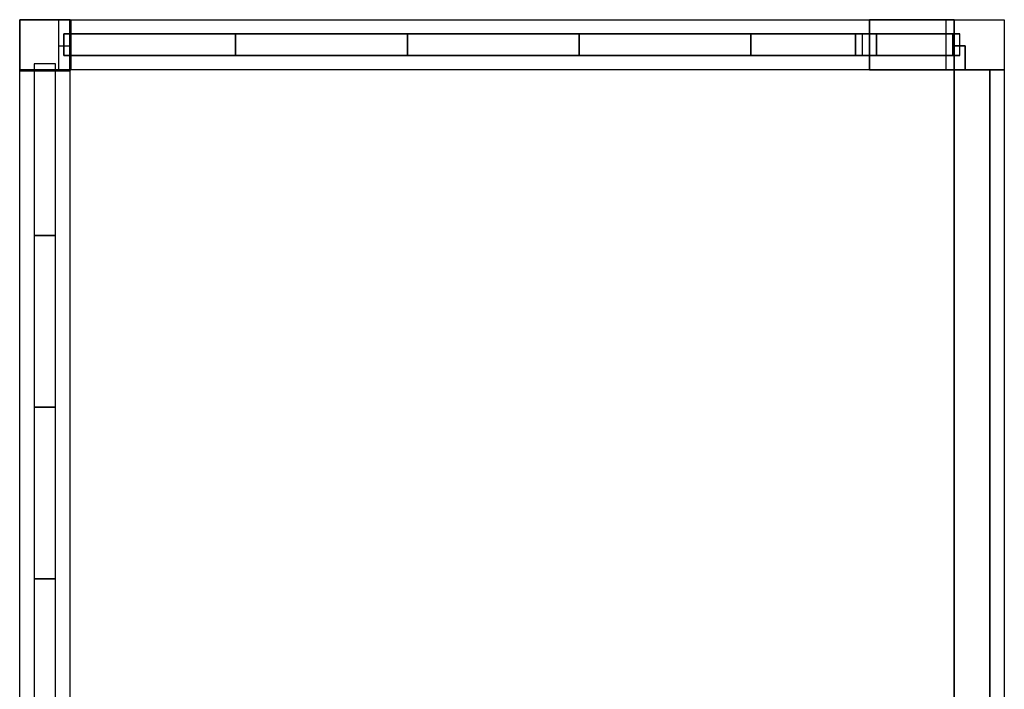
# Model space of a CAD drawing. Header units: millimetres. Extents: x -35 to 33166, y -35 to 31591.
# Tile 36 of 36: x 25390 to 32378, y 26835 to 31591. Entities that reach past the tile are written whole.
import ezdxf

# ---------------------------------------------------------------- set-up
doc = ezdxf.new("R2010")
doc.units = ezdxf.units.MM
doc.header["$LTSCALE"] = 25.4
doc.layers.get('0').update_dxf_attribs({"true_color": 0xffffff})
for name, color, linetype, true_color in [('end caps & lintels', 7, 'Continuous', 0xffa500), ('GF Openings-windows', 7, 'Continuous', 0xfafafa), ('Walls - L1', 7, 'Continuous', 0xb4b464)]:
    doc.layers.add(name, color=color, linetype=linetype, true_color=true_color)

# ---------------------------------------------------------------- blocks, each defined once
blk = doc.blocks.new('GF-WG12_LeftCap_6in_#9')
for p, q in [((0, 152.4), (0, 0)), ((50, 152.4), (0, 152.4)), ((50, 152.4, 457.2), (0, 152.4, 457.2)), ((0, 152.4, 457.2), (0, 0, 457.2)), ((0, 152.4), (0, 152.4, 457.2)), ((50, 0), (50, 152.4)), ((50, 0, 457.2), (50, 152.4, 457.2)), ((50, 152.4), (50, 152.4, 457.2)), ((0, 0), (50, 0)), ((0, 0, 457.2), (50, 0, 457.2)), ((0, 0), (0, 0, 457.2)), ((50, 0), (50, 0, 457.2))]:
    blk.add_line(p, q)
blk = doc.blocks.new('GF-WG12_LeftCap_6in_#10')
for p, q in [((0, 152.4), (0, 0)), ((50, 152.4), (0, 152.4)), ((50, 152.4, 457.2), (0, 152.4, 457.2)), ((0, 152.4, 457.2), (0, 0, 457.2)), ((0, 152.4), (0, 152.4, 457.2)), ((50, 0), (50, 152.4)), ((50, 0, 457.2), (50, 152.4, 457.2)), ((50, 152.4), (50, 152.4, 457.2)), ((0, 0), (50, 0)), ((0, 0, 457.2), (50, 0, 457.2)), ((0, 0), (0, 0, 457.2)), ((50, 0), (50, 0, 457.2))]:
    blk.add_line(p, q)
blk = doc.blocks.new('GF-WG12_LeftCap_6in_#11')
for p, q in [((0, 152.4), (0, 0)), ((50, 152.4), (0, 152.4)), ((50, 152.4, 457.2), (0, 152.4, 457.2)), ((0, 152.4, 457.2), (0, 0, 457.2)), ((0, 152.4), (0, 152.4, 457.2)), ((50, 0), (50, 152.4)), ((50, 0, 457.2), (50, 152.4, 457.2)), ((50, 152.4), (50, 152.4, 457.2)), ((0, 0), (50, 0)), ((0, 0, 457.2), (50, 0, 457.2)), ((0, 0), (0, 0, 457.2)), ((50, 0), (50, 0, 457.2))]:
    blk.add_line(p, q)
blk = doc.blocks.new('GF-WG12_LeftCap_6in_#12')
for p, q in [((0, 152.4), (0, 0)), ((50, 152.4), (0, 152.4)), ((50, 152.4, 457.2), (0, 152.4, 457.2)), ((0, 152.4, 457.2), (0, 0, 457.2)), ((0, 152.4), (0, 152.4, 457.2)), ((50, 0), (50, 152.4)), ((50, 0, 457.2), (50, 152.4, 457.2)), ((50, 152.4), (50, 152.4, 457.2)), ((0, 0), (50, 0)), ((0, 0, 457.2), (50, 0, 457.2)), ((0, 0), (0, 0, 457.2)), ((50, 0), (50, 0, 457.2))]:
    blk.add_line(p, q)
blk = doc.blocks.new('GF-WG12_LeftCap_6in_#13')
for p, q in [((0, 152.4), (0, 0)), ((50, 152.4), (0, 152.4)), ((50, 152.4, 457.2), (0, 152.4, 457.2)), ((0, 152.4, 457.2), (0, 0, 457.2)), ((0, 152.4), (0, 152.4, 457.2)), ((50, 0), (50, 152.4)), ((50, 0, 457.2), (50, 152.4, 457.2)), ((50, 152.4), (50, 152.4, 457.2)), ((0, 0), (50, 0)), ((0, 0, 457.2), (50, 0, 457.2)), ((0, 0), (0, 0, 457.2)), ((50, 0), (50, 0, 457.2))]:
    blk.add_line(p, q)
blk = doc.blocks.new('GF-WG12_LeftCap_6in_#14')
for p, q in [((0, 152.4), (0, 0)), ((50, 152.4), (0, 152.4)), ((50, 152.4, 457.2), (0, 152.4, 457.2)), ((0, 152.4, 457.2), (0, 0, 457.2)), ((0, 152.4), (0, 152.4, 457.2)), ((50, 0), (50, 152.4)), ((50, 0, 457.2), (50, 152.4, 457.2)), ((50, 152.4), (50, 152.4, 457.2)), ((0, 0), (50, 0)), ((0, 0, 457.2), (50, 0, 457.2)), ((0, 0), (0, 0, 457.2)), ((50, 0), (50, 0, 457.2))]:
    blk.add_line(p, q)
blk = doc.blocks.new('GF-WG12_LeftCap_6in_#15')
for p, q in [((0, 152.4), (0, 0)), ((50, 152.4), (0, 152.4)), ((50, 152.4, 457.2), (0, 152.4, 457.2)), ((0, 152.4, 457.2), (0, 0, 457.2)), ((0, 152.4), (0, 152.4, 457.2)), ((50, 0), (50, 152.4)), ((50, 0, 457.2), (50, 152.4, 457.2)), ((50, 152.4), (50, 152.4, 457.2)), ((0, 0), (50, 0)), ((0, 0, 457.2), (50, 0, 457.2)), ((0, 0), (0, 0, 457.2)), ((50, 0), (50, 0, 457.2))]:
    blk.add_line(p, q)
blk = doc.blocks.new('GF-WG12_LeftCap_6in_#16')
for p, q in [((0, 152.4), (0, 0)), ((50, 152.4), (0, 152.4)), ((50, 152.4, 208.6), (0, 152.4, 208.6)), ((0, 152.4, 208.6), (0, 0, 208.6)), ((0, 152.4), (0, 152.4, 208.6)), ((50, 0), (50, 152.4)), ((50, 0, 208.6), (50, 152.4, 208.6)), ((50, 152.4), (50, 152.4, 208.6)), ((0, 0), (50, 0)), ((0, 0, 208.6), (50, 0, 208.6)), ((0, 0), (0, 0, 208.6)), ((50, 0), (50, 0, 208.6))]:
    blk.add_line(p, q)
blk = doc.blocks.new('GF-WG12_HeadLintel_6in_#9')
for p, q in [((0, 152.4), (0, 0)), ((1219.2, 152.4), (0, 152.4)), ((1219.2, 152.4, 63), (0, 152.4, 63)), ((0, 152.4, 63), (0, 0, 63)), ((0, 152.4), (0, 152.4, 63)), ((1219.2, 0), (1219.2, 152.4)), ((1219.2, 0, 63), (1219.2, 152.4, 63)), ((1219.2, 152.4), (1219.2, 152.4, 63)), ((0, 0), (1219.2, 0)), ((0, 0, 63), (1219.2, 0, 63)), ((0, 0), (0, 0, 63)), ((1219.2, 0), (1219.2, 0, 63))]:
    blk.add_line(p, q)
blk = doc.blocks.new('GF-WG12_HeadLintel_6in_#10')
for p, q in [((0, 152.4), (0, 0)), ((1219.2, 152.4), (0, 152.4)), ((1219.2, 152.4, 63), (0, 152.4, 63)), ((0, 152.4, 63), (0, 0, 63)), ((0, 152.4), (0, 152.4, 63)), ((1219.2, 0), (1219.2, 152.4)), ((1219.2, 0, 63), (1219.2, 152.4, 63)), ((1219.2, 152.4), (1219.2, 152.4, 63)), ((0, 0), (1219.2, 0)), ((0, 0, 63), (1219.2, 0, 63)), ((0, 0), (0, 0, 63)), ((1219.2, 0), (1219.2, 0, 63))]:
    blk.add_line(p, q)
blk = doc.blocks.new('GF-WG12_HeadLintel_6in_#11')
for p, q in [((0, 152.4), (0, 0)), ((1219.2, 152.4), (0, 152.4)), ((1219.2, 152.4, 63), (0, 152.4, 63)), ((0, 152.4, 63), (0, 0, 63)), ((0, 152.4), (0, 152.4, 63)), ((1219.2, 0), (1219.2, 152.4)), ((1219.2, 0, 63), (1219.2, 152.4, 63)), ((1219.2, 152.4), (1219.2, 152.4, 63)), ((0, 0), (1219.2, 0)), ((0, 0, 63), (1219.2, 0, 63)), ((0, 0), (0, 0, 63)), ((1219.2, 0), (1219.2, 0, 63))]:
    blk.add_line(p, q)
blk = doc.blocks.new('GF-WG12_HeadLintel_6in_#12')
for p, q in [((0, 152.4), (0, 0)), ((1219.2, 152.4), (0, 152.4)), ((1219.2, 152.4, 63), (0, 152.4, 63)), ((0, 152.4, 63), (0, 0, 63)), ((0, 152.4), (0, 152.4, 63)), ((1219.2, 0), (1219.2, 152.4)), ((1219.2, 0, 63), (1219.2, 152.4, 63)), ((1219.2, 152.4), (1219.2, 152.4, 63)), ((0, 0), (1219.2, 0)), ((0, 0, 63), (1219.2, 0, 63)), ((0, 0), (0, 0, 63)), ((1219.2, 0), (1219.2, 0, 63))]:
    blk.add_line(p, q)
blk = doc.blocks.new('Difference#72')
for p, q in [((32022.41, 31234.766, 3198.73), (32022.41, 13855.5, 3198.73)), ((32276.4, 31234.766, 3198.73), (32022.41, 31234.766, 3198.73)), ((32022.41, 13855.5, 3351.27), (32022.41, 31234.766, 3351.27)), ((32022.41, 31234.766, 3351.27), (32276.4, 31234.766, 3351.27)), ((32022.41, 31234.766, 3198.73), (32022.41, 31234.766, -100)), ((32022.41, 31234.766, -100), (32022.41, 13703.12, -100)), ((32022.41, 13703.12, 3800), (32022.41, 31234.766, 3800)), ((32022.41, 31234.766, 3800), (32022.41, 31234.766, 3351.27)), ((32022.41, 31234.766, -100), (32378.01, 31234.766, -100)), ((32022.41, 31234.766, 3800), (32378.01, 31234.766, 3800)), ((32276.4, 13855.5, 3198.73), (32276.4, 31234.766, 3198.73)), ((32276.4, 31234.766, 3351.27), (32276.4, 13855.5, 3351.27)), ((32276.4, 31234.766, 3351.27), (32276.4, 31234.766, 3198.73)), ((32378.01, 31234.766, -100), (32378.01, 13703.12, -100)), ((32378.01, 31234.766, 3800), (32378.01, 31234.766, -100)), ((32378.01, 31234.766, 3800), (32378.01, 13703.12, 3800))]:
    blk.add_line(p, q)
blk = doc.blocks.new('Difference#50')
for p, q in [((32022.2, 31235, -100), (32022.2, 31590.6, -100)), ((32022.2, 31590.6, -100), (32378, 31590.6, -100)), ((32022.2, 31235, 3800), (32022.2, 31590.6, 3800)), ((32022.2, 31590.6, 3800), (32022.2, 31590.6, -100)), ((32022.2, 31590.6, 3800), (32378, 31590.6, 3800)), ((32378, 31590.6, -100), (32378, 31234.8, -100)), ((32378, 31590.6, 3800), (32378, 31590.6, -100)), ((32378, 31590.6, 3800), (32378, 31234.8, 3800)), ((32022.2, 31235, 3351.3), (32022.2, 31489, 3351.3)), ((32022.2, 31489, 3351.3), (32022.2, 31489, 3351.3)), ((32022.2, 31489, 3351.3), (32022.2, 31404, 3351.3)), ((32022.2, 31489, 3198.7), (32022.2, 31235, 3198.7)), ((32022.2, 31404, 3198.7), (32022.2, 31489, 3198.7)), ((32022.2, 31489, 3198.7), (32022.2, 31489, 3198.7)), ((32022.2, 31489, 3351.3), (32022.2, 31489, 3198.7)), ((32022.2, 31489, 3351.3), (32022.2, 31489, 3198.7)), ((32022.2, 31404, 3351.3), (32100.4, 31404, 3351.3)), ((32100.4, 31404, 3198.7), (32022.2, 31404, 3198.7)), ((32022.2, 31404, 3198.7), (32022.2, 31404, 3351.3)), ((32100.4, 31404, 3351.3), (32100.4, 31234.8, 3351.3)), ((32100.4, 31234.8, 3198.7), (32100.4, 31404, 3198.7)), ((32100.4, 31404, 3351.3), (32100.4, 31404, 3198.7)), ((32022.2, 31235, 3351.3), (32022.2, 31235, 3351.3)), ((32022.4, 31235, 3351.3), (32022.2, 31235, 3351.3)), ((32022.2, 31235, 3198.7), (32022.3, 31235, 3198.7)), ((32022.2, 31235, -100), (32022.4, 31235, -100)), ((32022.2, 31235, 3198.7), (32022.2, 31235, -100)), ((32022.2, 31235, 3351.3), (32022.2, 31235, 3800)), ((32022.4, 31235, 3800), (32022.2, 31235, 3800)), ((32022.3, 31235, 3198.7), (32022.4, 31235, 3198.7)), ((32022.4, 31234.8, 3351.3), (32022.4, 31235, 3351.3)), ((32022.4, 31235, 3198.7), (32022.4, 31234.9, 3198.7)), ((32022.4, 31235, -100), (32022.4, 31235, 3198.7)), ((32022.4, 31235, -100), (32022.4, 31234.8, -100)), ((32022.4, 31235, 3351.3), (32022.4, 31235, 3800)), ((32022.4, 31234.8, 3800), (32022.4, 31235, 3800)), ((32022.4, 31234.9, 3198.7), (32022.4, 31234.8, 3198.7)), ((32276.4, 31234.8, 3351.3), (32022.4, 31234.8, 3351.3)), ((32022.4, 31234.8, 3351.3), (32022.4, 31234.8, 3351.3)), ((32022.4, 31234.8, 3198.7), (32022.4, 31234.8, 3198.7)), ((32022.4, 31234.8, 3198.7), (32276.4, 31234.8, 3198.7)), ((32022.4, 31234.8, -100), (32022.4, 31234.8, 3198.7)), ((32378, 31234.8, -100), (32022.4, 31234.8, -100)), ((32378, 31234.8, 3800), (32022.4, 31234.8, 3800)), ((32022.4, 31234.8, 3800), (32022.4, 31234.8, 3351.3)), ((32100.4, 31234.8, 3351.3), (32276.4, 31234.8, 3351.3)), ((32276.4, 31234.8, 3198.7), (32100.4, 31234.8, 3198.7)), ((32100.4, 31234.8, 3351.3), (32100.4, 31234.8, 3198.7)), ((32276.4, 31234.8, 3351.3), (32276.4, 31234.8, 3351.3)), ((32276.4, 31234.8, 3198.7), (32276.4, 31234.8, 3198.7)), ((32276.4, 31234.8, 3198.7), (32276.4, 31234.8, 3351.3)), ((32276.4, 31234.8, 3198.7), (32276.4, 31234.8, 3351.3)), ((32378, 31234.8, -100), (32378, 31234.8, 3800))]:
    blk.add_line(p, q)
blk = doc.blocks.new('Difference#55')
for p, q in [((25747.6, 31590.6, 2849), (25746.3, 31590.6, 2849)), ((25746.3, 31590.6, 2849), (25746.3, 31235, 2849)), ((25746.3, 31404, 3200.5), (25746.3, 31590.6, 3200.5)), ((25746.3, 31590.6, 3200.5), (25747.6, 31590.6, 3200.5)), ((25746.3, 31235, -100), (25746.3, 31590.6, -100)), ((25746.3, 31590.6, -100), (25753.5, 31590.6, -100)), ((25746.3, 31235, 3800), (25746.3, 31590.6, 3800)), ((25746.3, 31590.6, 3800), (25746.3, 31403.9, 3351.3)), ((25746.3, 31590.6, 2849), (25746.3, 31590.6, -100)), ((25746.3, 31590.6, 3200.5), (25746.3, 31590.6, 3800)), ((25746.3, 31590.6, 3800), (32022.2, 31590.6, 3800)), ((25746.3, 31404, 3351.3), (25746.3, 31590.6, 3800)), ((25747.6, 31489, 3200.5), (25747.6, 31590.6, 3200.5)), ((25747.6, 31590.6, 3200.5), (25747.6, 31590.6, 2849)), ((25747.6, 31590.6, 2849), (25747.6, 31235, 2849)), ((25753.5, 31235, -100), (25753.5, 31590.6, -100)), ((25753.5, 31590.6, -100), (25753.5, 31590.6, 3200.5)), ((25753.5, 31590.6, 3200.5), (25753.5, 31489, 3200.5)), ((25753.5, 31590.6, 3200.5), (31421, 31590.6, 3200.5)), ((31421, 31590.6, 3200.5), (31961.9, 31590.6, 3200.5)), ((31421, 31562, 2848.6), (31421, 31590.6, 2848.6)), ((31421, 31590.6, 2848.6), (31421, 31590.6, -100)), ((31421, 31590.6, -100), (31421, 31235, -100)), ((31961.9, 31590.6, 2848.6), (31421, 31590.6, 2848.6)), ((32022.2, 31590.6, -100), (31421, 31590.6, -100)), ((31961.9, 31590.6, 3200.5), (31962, 31489, 3200.5)), ((31961.9, 31590.6, 3200.5), (31961.9, 31590.6, 2848.6)), ((31961.9, 31590.6, 2848.6), (31962.2, 31235, 2848.6)), ((32022.2, 31590.6, 3800), (32022.2, 31590.6, -100)), ((32022.2, 31590.6, -100), (32022.2, 31235, -100)), ((32022.2, 31590.6, 3800), (32022.2, 31235, 3800)), ((31421.1, 31489, 3200.5), (31421, 31562, 3200.5)), ((31421, 31562, 3200.5), (31421, 31489, 3200.5)), ((31421, 31562, 3200.5), (31421, 31562, 2848.6)), ((31421.3, 31235, 2848.6), (31421, 31562, 2848.6)), ((25746.3, 31404, 3351.3), (25746.3, 31489, 3351.3)), ((25746.3, 31489, 3351.3), (32022.2, 31489, 3351.3)), ((25746.3, 31404, 3200.5), (25746.3, 31489, 3200.5)), ((25746.3, 31489, 3200.5), (25746.3, 31489, 3351.3)), ((25746.3, 31489, 3200.5), (25747.6, 31489, 3200.5)), ((25753.5, 31489, 3198.7), (25747.6, 31489, 3198.7)), ((25747.6, 31489, 3198.7), (25747.6, 31235, 3198.7)), ((25747.6, 31489, 3200.5), (25747.6, 31489, 3198.7)), ((25753.5, 31489, 3198.7), (25753.5, 31235, 3198.7)), ((25753.5, 31489, 3200.5), (25753.5, 31489, 3198.7)), ((31421, 31489, 3200.5), (25753.5, 31489, 3200.5)), ((31421, 31235, 3198.7), (31421, 31489, 3198.7)), ((31421, 31489, 3198.7), (31421, 31489, 3200.5)), ((31421, 31489, 3198.7), (31421.1, 31489, 3198.7)), ((31962, 31489, 3200.5), (31421.1, 31489, 3200.5)), ((31421.1, 31489, 3198.7), (31421.1, 31489, 3200.5)), ((31421.3, 31235, 3198.7), (31421.1, 31489, 3198.7)), ((31962, 31489, 3200.5), (31962, 31489, 3198.7)), ((31962, 31489, 3198.7), (32022.2, 31489, 3198.7)), ((31962, 31489, 3198.7), (31962.2, 31235, 3198.7)), ((32022.2, 31489, 3351.3), (32022.2, 31235, 3351.3)), ((32022.2, 31489, 3198.7), (32022.2, 31489, 3351.3)), ((32022.2, 31235, 3198.7), (32022.2, 31489, 3198.7)), ((25746.3, 31403.9, 3351.3), (25746.3, 31404, 3351.3)), ((25746.3, 31404, 3351.3), (25746.3, 31404, 3200.5)), ((25746.3, 31235, 3351.3), (25746.3, 31403.9, 3351.3)), ((32022.2, 31235, 3351.3), (25746.3, 31235, 3351.3)), ((25746.3, 31235, 2849), (25747.6, 31235, 2849)), ((25746.3, 31235, -100), (25753.5, 31235, -100)), ((25746.3, 31235, 2849), (25746.3, 31235, -100)), ((25746.3, 31235, 3351.3), (25746.3, 31235, 3800)), ((32022.2, 31235, 3800), (25746.3, 31235, 3800)), ((25747.6, 31235, 3198.7), (25753.5, 31235, 3198.7)), ((25747.6, 31235, 2849), (25747.6, 31235, 3198.7)), ((25753.5, 31235, 3198.7), (25753.5, 31235, -100)), ((31421, 31235, -100), (31421, 31235, 3198.7)), ((31421, 31235, 3198.7), (31421.3, 31235, 3198.7)), ((31421, 31235, -100), (32022.2, 31235, -100)), ((31421.3, 31235, 3198.7), (31421.3, 31235, 2848.6)), ((31421.3, 31235, 2848.6), (31962.2, 31235, 2848.6)), ((31962.2, 31235, 3198.7), (32022.2, 31235, 3198.7)), ((31962.2, 31235, 2848.6), (31962.2, 31235, 3198.7)), ((32022.2, 31235, 3351.3), (32022.2, 31235, 3800)), ((32022.2, 31235, -100), (32022.2, 31235, 3198.7))]:
    blk.add_line(p, q)
blk = doc.blocks.new('Difference#56')
for p, q in [((25390.4, 31227, 3309.5), (25390.4, 31234.8, 3309.5)), ((25390.4, 31234.8, 3309.5), (25492, 31234.8, 3309.5)), ((25390.4, 31234.8, 2849), (25390.4, 31227, 2849)), ((25662.4, 31234.8, 2849), (25390.4, 31234.8, 2849)), ((25390.4, 22590.6, 3800), (25390.4, 31234.8, 3800)), ((25390.4, 31234.8, 3800), (25390.4, 31234.8, 3309.5)), ((25390.4, 31234.8, -100), (25390.4, 31227, -100)), ((25390.4, 31234.8, 2849), (25390.4, 31234.8, -100)), ((25390.4, 31234.8, -100), (25746, 31234.8, -100)), ((25390.4, 31234.8, 3800), (25746, 31234.8, 3800)), ((25492, 31234.8, 3309.5), (25492, 31227, 3309.5)), ((25492, 31234.8, 3309.5), (25492, 31234.8, 3351.3)), ((25492, 31234.8, 3351.3), (25492, 22590.6, 3351.3)), ((25492, 31234.8, 3351.3), (25746, 31234.8, 3351.3)), ((25746, 31234.8, 2849), (25662.4, 31234.8, 2849)), ((25746, 31234.8, 3351.3), (25746, 22590.6, 3351.3)), ((25746, 31227, 2849), (25746, 31234.8, 2849)), ((25746, 31234.8, -100), (25746, 31227, -100)), ((25746, 31234.8, 3800), (25746, 31234.8, 3351.3)), ((25746, 31234.8, 2849), (25746, 31234.8, -100)), ((25746, 31234.8, 3800), (25746, 22590.6, 3800)), ((25390.4, 22747.5, 3309.5), (25390.4, 31227, 3309.5)), ((25390.4, 31227, -100), (25746, 31227, -100)), ((25662.4, 31227, 2849), (25390.4, 31227, 2849)), ((25390.4, 31227, 2849), (25390.4, 31227, -100)), ((25492, 31227, 3309.5), (25492, 22747.5, 3309.5)), ((25746, 31227, 2849), (25662.4, 31227, 2849)), ((25746, 31227, -100), (25746, 31227, 2849)), ((25390.4, 22747.5, -100), (25390.4, 22747.5, 3309.5)), ((25390.4, 22747.5, 3309.5), (25492, 22747.5, 3309.5)), ((25746, 22747.5, -100), (25390.4, 22747.5, -100)), ((25390.4, 22747.5, -100), (25390.4, 22590.6, -100)), ((25492, 22747.5, 3309.5), (25492, 22747.5, 3198.7)), ((25492, 22747.5, 3198.7), (25746, 22747.5, 3198.7)), ((25492, 22590.6, 3198.7), (25492, 22747.5, 3198.7)), ((25746, 22747.5, 3198.7), (25746, 22747.5, -100)), ((25746, 22590.6, 3198.7), (25746, 22747.5, 3198.7)), ((25746, 22747.5, -100), (25746, 22590.6, -100)), ((25390.4, 22590.6, -100), (25390.4, 22590.6, 3800)), ((25746, 22590.6, -100), (25390.4, 22590.6, -100)), ((25746, 22590.6, 3800), (25390.4, 22590.6, 3800)), ((25492, 22590.6, 3351.3), (25492, 22590.6, 3198.7)), ((25492, 22590.6, 3198.7), (25746, 22590.6, 3198.7)), ((25746, 22590.6, 3351.3), (25492, 22590.6, 3351.3)), ((25746, 22590.6, -100), (25746, 22590.6, 3198.7)), ((25746, 22590.6, 3351.3), (25746, 22590.6, 3800))]:
    blk.add_line(p, q)
blk = doc.blocks.new('Difference#70')
for p, q in [((25390.41, 31234.766, 3309.5), (25390.41, 31590.62, 3309.5)), ((25390.41, 31590.62, 3309.5), (25664.92, 31590.62, 3309.5)), ((25390.41, 31590.62, 2849), (25390.41, 31234.766, 2849)), ((25664.92, 31590.62, 2849), (25390.41, 31590.62, 2849)), ((25390.41, 31590.62, 2849), (25390.41, 31590.62, -100)), ((25390.41, 31590.62, -100), (25390.41, 31234.766, -100)), ((25390.41, 31234.766, 3800), (25390.41, 31590.62, 3800)), ((25390.41, 31590.62, 3800), (25390.41, 31590.62, 3309.5)), ((25390.41, 31590.62, -100), (25746.264, 31590.62, -100)), ((25390.41, 31590.62, 3800), (25746.264, 31590.62, 3800)), ((25664.92, 31590.62, 3309.5), (25664.92, 31234.8, 3309.5)), ((25746.264, 31590.62, 2849), (25664.92, 31590.62, 2849)), ((25664.92, 31590.62, 3309.5), (25664.92, 31590.62, 3200.5)), ((25664.92, 31590.62, 3200.5), (25664.92, 31234.8, 3200.5)), ((25664.92, 31590.62, 3200.5), (25746.264, 31590.62, 3200.5)), ((25746.264, 31235.02, 2849), (25746.264, 31590.62, 2849)), ((25746.264, 31590.62, 3200.5), (25746.264, 31404, 3200.5)), ((25746.264, 31590.62, -100), (25746.264, 31235.02, -100)), ((25746.264, 31590.62, 2849), (25746.264, 31590.62, -100)), ((25746.264, 31590.62, 3800), (25746.264, 31590.62, 3200.5)), ((25746.264, 31590.62, 3800), (25746.264, 31235.02, 3800)), ((25668.6746, 31234.8, 3351.27), (25668.6746, 31404, 3351.27)), ((25668.6746, 31404, 3351.27), (25746.264, 31404, 3351.27)), ((25668.6746, 31234.8, 3200.5), (25668.6746, 31404, 3200.5)), ((25668.6746, 31404, 3200.5), (25668.6746, 31404, 3351.27)), ((25668.6746, 31404, 3200.5), (25746.264, 31404, 3200.5)), ((25746.264, 31404, 3351.27), (25746.264, 31403.9215, 3351.27)), ((25746.264, 31404, 3200.5), (25746.264, 31404, 3351.27)), ((25746.264, 31403.9215, 3351.27), (25746.264, 31235.02, 3351.27)), ((25491.9746, 31234.766, 3309.5), (25390.41, 31234.766, 3309.5)), ((25390.41, 31234.766, 2849), (25664.92, 31234.766, 2849)), ((25390.41, 31234.766, -100), (25746.01, 31234.766, -100)), ((25390.41, 31234.766, 2849), (25390.41, 31234.766, -100)), ((25390.41, 31234.766, 3800), (25390.41, 31234.766, 3309.5)), ((25746.01, 31234.766, 3800), (25390.41, 31234.766, 3800)), ((25491.9746, 31234.766, 3351.27), (25491.9746, 31234.8, 3351.27)), ((25491.9746, 31234.8, 3351.27), (25668.6746, 31234.8, 3351.27)), ((25491.9746, 31234.766, 3309.5), (25491.9746, 31234.8, 3309.5)), ((25491.9746, 31234.8, 3309.5), (25491.9746, 31234.8, 3351.27)), ((25491.9746, 31234.8, 3309.5), (25664.92, 31234.8, 3309.5)), ((25746.01, 31234.766, 3351.27), (25491.9746, 31234.766, 3351.27)), ((25491.9746, 31234.766, 3351.27), (25491.9746, 31234.766, 3309.5)), ((25664.92, 31234.8, 3309.5), (25664.92, 31234.8, 3200.5)), ((25664.92, 31234.8, 3200.5), (25668.6746, 31234.8, 3200.5)), ((25664.92, 31234.766, 2849), (25746.01, 31234.766, 2849)), ((25668.6746, 31234.8, 3200.5), (25668.6746, 31234.8, 3351.27)), ((25746.01, 31235.02, 3351.27), (25746.01, 31234.8, 3351.27)), ((25746.264, 31235.02, 3351.27), (25746.01, 31235.02, 3351.27)), ((25746.01, 31234.766, 2849), (25746.01, 31235.02, 2849)), ((25746.01, 31235.02, 2849), (25746.264, 31235.02, 2849)), ((25746.264, 31235.02, -100), (25746.01, 31235.02, -100)), ((25746.01, 31235.02, -100), (25746.01, 31234.766, -100)), ((25746.01, 31235.02, -100), (25746.01, 31235.02, 2849)), ((25746.01, 31235.02, 3351.27), (25746.01, 31235.02, 3800)), ((25746.01, 31235.02, 3800), (25746.01, 31234.766, 3800)), ((25746.264, 31235.02, 3800), (25746.01, 31235.02, 3800)), ((25746.01, 31234.8, 3351.27), (25746.01, 31234.766, 3351.27)), ((25746.01, 31234.766, -100), (25746.01, 31234.766, 2849)), ((25746.01, 31234.766, 3351.27), (25746.01, 31234.766, 3800)), ((25746.264, 31235.02, -100), (25746.264, 31235.02, 2849)), ((25746.264, 31235.02, 3351.27), (25746.264, 31235.02, 3800))]:
    blk.add_line(p, q)
blk = doc.blocks.new('Group3573')
at = {"layer": 'Walls - L1'}
for name in ['Difference#70', 'Difference#55', 'Difference#50', 'Difference#56', 'Difference#72']:
    blk.add_blockref(name, (0, 0), dxfattribs=at)
blk = doc.blocks.new('Group#262')
for p, q in [((31421, 31489.3, 357.2), (31471, 31489.3, 357.2)), ((31471, 31489.3, -100), (31421, 31489.3, -100)), ((31421, 31489.3, -100), (31421, 31489.3, 357.2)), ((31421, 31489.3, -100), (31421, 31336.9, -100)), ((31421, 31336.9, 357.2), (31421, 31489.3, 357.2)), ((31471, 31489.3, 357.2), (31471, 31489.3, -100)), ((31471, 31336.9, -100), (31471, 31489.3, -100)), ((31471, 31336.9, 357.2), (31471, 31489.3, 357.2)), ((31421, 31336.9, -100), (31471, 31336.9, -100)), ((31471, 31336.9, 357.2), (31421, 31336.9, 357.2)), ((31421, 31336.9, 357.2), (31421, 31336.9, -100)), ((31471, 31336.9, -100), (31471, 31336.9, 357.2))]:
    blk.add_line(p, q)
blk = doc.blocks.new('Group#264')
for p, q in [((31421, 31489.3, 814.4), (31471, 31489.3, 814.4)), ((31471, 31489.3, 357.2), (31421, 31489.3, 357.2)), ((31421, 31489.3, 357.2), (31421, 31489.3, 814.4)), ((31421, 31489.3, 357.2), (31421, 31336.9, 357.2)), ((31421, 31336.9, 814.4), (31421, 31489.3, 814.4)), ((31471, 31489.3, 814.4), (31471, 31489.3, 357.2)), ((31471, 31336.9, 357.2), (31471, 31489.3, 357.2)), ((31471, 31336.9, 814.4), (31471, 31489.3, 814.4)), ((31421, 31336.9, 357.2), (31471, 31336.9, 357.2)), ((31471, 31336.9, 814.4), (31421, 31336.9, 814.4)), ((31421, 31336.9, 814.4), (31421, 31336.9, 357.2)), ((31471, 31336.9, 357.2), (31471, 31336.9, 814.4))]:
    blk.add_line(p, q)
blk = doc.blocks.new('Group#265')
for p, q in [((31421, 31489.3, 1271.6), (31471, 31489.3, 1271.6)), ((31471, 31489.3, 814.4), (31421, 31489.3, 814.4)), ((31421, 31489.3, 814.4), (31421, 31489.3, 1271.6)), ((31421, 31489.3, 814.4), (31421, 31336.9, 814.4)), ((31421, 31336.9, 1271.6), (31421, 31489.3, 1271.6)), ((31471, 31489.3, 1271.6), (31471, 31489.3, 814.4)), ((31471, 31336.9, 814.4), (31471, 31489.3, 814.4)), ((31471, 31336.9, 1271.6), (31471, 31489.3, 1271.6)), ((31421, 31336.9, 814.4), (31471, 31336.9, 814.4)), ((31471, 31336.9, 1271.6), (31421, 31336.9, 1271.6)), ((31421, 31336.9, 1271.6), (31421, 31336.9, 814.4)), ((31471, 31336.9, 814.4), (31471, 31336.9, 1271.6))]:
    blk.add_line(p, q)
blk = doc.blocks.new('Group#277')
for p, q in [((31421, 31489.3, 1728.8), (31471, 31489.3, 1728.8)), ((31471, 31489.3, 1271.6), (31421, 31489.3, 1271.6)), ((31421, 31489.3, 1271.6), (31421, 31489.3, 1728.8)), ((31421, 31489.3, 1271.6), (31421, 31336.9, 1271.6)), ((31421, 31336.9, 1728.8), (31421, 31489.3, 1728.8)), ((31471, 31489.3, 1728.8), (31471, 31489.3, 1271.6)), ((31471, 31336.9, 1271.6), (31471, 31489.3, 1271.6)), ((31471, 31336.9, 1728.8), (31471, 31489.3, 1728.8)), ((31421, 31336.9, 1271.6), (31471, 31336.9, 1271.6)), ((31471, 31336.9, 1728.8), (31421, 31336.9, 1728.8)), ((31421, 31336.9, 1728.8), (31421, 31336.9, 1271.6)), ((31471, 31336.9, 1271.6), (31471, 31336.9, 1728.8))]:
    blk.add_line(p, q)
blk = doc.blocks.new('Group#292')
for p, q in [((31421, 31489.3, 2186), (31471, 31489.3, 2186)), ((31471, 31489.3, 1728.8), (31421, 31489.3, 1728.8)), ((31421, 31489.3, 1728.8), (31421, 31489.3, 2186)), ((31421, 31489.3, 1728.8), (31421, 31336.9, 1728.8)), ((31421, 31336.9, 2186), (31421, 31489.3, 2186)), ((31471, 31489.3, 2186), (31471, 31489.3, 1728.8)), ((31471, 31336.9, 1728.8), (31471, 31489.3, 1728.8)), ((31471, 31336.9, 2186), (31471, 31489.3, 2186)), ((31421, 31336.9, 1728.8), (31471, 31336.9, 1728.8)), ((31471, 31336.9, 2186), (31421, 31336.9, 2186)), ((31421, 31336.9, 2186), (31421, 31336.9, 1728.8)), ((31471, 31336.9, 1728.8), (31471, 31336.9, 2186))]:
    blk.add_line(p, q)
blk = doc.blocks.new('Group#310')
for p, q in [((31421, 31489.3, 2643.2), (31471, 31489.3, 2643.2)), ((31471, 31489.3, 2186), (31421, 31489.3, 2186)), ((31421, 31489.3, 2186), (31421, 31489.3, 2643.2)), ((31421, 31489.3, 2186), (31421, 31336.9, 2186)), ((31421, 31336.9, 2643.2), (31421, 31489.3, 2643.2)), ((31471, 31489.3, 2643.2), (31471, 31489.3, 2186)), ((31471, 31336.9, 2186), (31471, 31489.3, 2186)), ((31471, 31336.9, 2643.2), (31471, 31489.3, 2643.2)), ((31421, 31336.9, 2186), (31471, 31336.9, 2186)), ((31471, 31336.9, 2643.2), (31421, 31336.9, 2643.2)), ((31421, 31336.9, 2643.2), (31421, 31336.9, 2186)), ((31471, 31336.9, 2186), (31471, 31336.9, 2643.2))]:
    blk.add_line(p, q)
blk = doc.blocks.new('Group#311')
for p, q in [((31421, 31489.3, 2785.6), (31471, 31489.3, 2785.6)), ((31471, 31489.3, 2643.2), (31421, 31489.3, 2643.2)), ((31421, 31489.3, 2643.2), (31421, 31489.3, 2785.6)), ((31421, 31489.3, 2643.2), (31421, 31336.9, 2643.2)), ((31421, 31336.9, 2785.6), (31421, 31489.3, 2785.6)), ((31471, 31489.3, 2785.6), (31471, 31489.3, 2643.2)), ((31471, 31336.9, 2643.2), (31471, 31489.3, 2643.2)), ((31471, 31336.9, 2785.6), (31471, 31489.3, 2785.6)), ((31421, 31336.9, 2643.2), (31471, 31336.9, 2643.2)), ((31471, 31336.9, 2785.6), (31421, 31336.9, 2785.6)), ((31421, 31336.9, 2785.6), (31421, 31336.9, 2643.2)), ((31471, 31336.9, 2643.2), (31471, 31336.9, 2785.6))]:
    blk.add_line(p, q)
blk = doc.blocks.new('Group#312')
for p, q in [((31471, 31489.2, 2785.6), (32062.1, 31489.2, 2785.6)), ((32062.1, 31489.2, 2722.6), (31471, 31489.2, 2722.6)), ((31471, 31489.2, 2722.6), (31471, 31489.2, 2785.6)), ((31471, 31489.2, 2722.6), (31471, 31336.8, 2722.6)), ((31471, 31336.8, 2785.6), (31471, 31489.2, 2785.6)), ((32062.1, 31489.2, 2785.6), (32062.1, 31489.2, 2722.6)), ((32062.1, 31336.8, 2722.6), (32062.1, 31489.2, 2722.6)), ((32062.1, 31336.8, 2785.6), (32062.1, 31489.2, 2785.6)), ((31471, 31336.8, 2722.6), (32062.1, 31336.8, 2722.6)), ((32062.1, 31336.8, 2785.6), (31471, 31336.8, 2785.6)), ((31471, 31336.8, 2785.6), (31471, 31336.8, 2722.6)), ((32062.1, 31336.8, 2722.6), (32062.1, 31336.8, 2785.6))]:
    blk.add_line(p, q)
blk = doc.blocks.new('Group10753')
for p, q in [((32012.1, 31489.2, 3242.8), (32062.1, 31489.2, 3242.8)), ((32062.1, 31489.2, 2785.6), (32012.1, 31489.2, 2785.6)), ((32012.1, 31489.2, 2785.6), (32012.1, 31489.2, 3242.8)), ((32012.1, 31489.2, 2785.6), (32012.1, 31336.8, 2785.6)), ((32012.1, 31336.8, 3242.8), (32012.1, 31489.2, 3242.8)), ((32062.1, 31489.2, 3242.8), (32062.1, 31489.2, 2785.6)), ((32062.1, 31336.8, 2785.6), (32062.1, 31489.2, 2785.6)), ((32062.1, 31336.8, 3242.8), (32062.1, 31489.2, 3242.8)), ((32012.1, 31336.8, 2785.6), (32062.1, 31336.8, 2785.6)), ((32062.1, 31336.8, 3242.8), (32012.1, 31336.8, 3242.8)), ((32012.1, 31336.8, 3242.8), (32012.1, 31336.8, 2785.6)), ((32062.1, 31336.8, 2785.6), (32062.1, 31336.8, 3242.8))]:
    blk.add_line(p, q)
blk = doc.blocks.new('Group#313')
for p, q in [((32012.1, 31489.2, 3263.5), (32062.1, 31489.2, 3263.5)), ((32062.1, 31489.2, 3242.8), (32012.1, 31489.2, 3242.8)), ((32012.1, 31489.2, 3242.8), (32012.1, 31489.2, 3263.5)), ((32012.1, 31489.2, 3242.8), (32012.1, 31336.8, 3242.8)), ((32012.1, 31336.8, 3263.5), (32012.1, 31489.2, 3263.5)), ((32062.1, 31489.2, 3263.5), (32062.1, 31489.2, 3242.8)), ((32062.1, 31336.8, 3242.8), (32062.1, 31489.2, 3242.8)), ((32062.1, 31336.8, 3263.5), (32062.1, 31489.2, 3263.5)), ((32012.1, 31336.8, 3242.8), (32062.1, 31336.8, 3242.8)), ((32062.1, 31336.8, 3263.5), (32012.1, 31336.8, 3263.5)), ((32012.1, 31336.8, 3263.5), (32012.1, 31336.8, 3242.8)), ((32062.1, 31336.8, 3242.8), (32062.1, 31336.8, 3263.5))]:
    blk.add_line(p, q)
blk = doc.blocks.new('Group#314')
for p, q in [((31321.2, 31489.2, 3326.5), (32062.1, 31489.2, 3326.5)), ((32062.1, 31489.2, 3263.5), (31321.2, 31489.2, 3263.5)), ((31321.2, 31489.2, 3263.5), (31321.2, 31489.2, 3326.5)), ((31321.2, 31489.2, 3263.5), (31321.2, 31336.8, 3263.5)), ((31321.2, 31336.8, 3326.5), (31321.2, 31489.2, 3326.5)), ((32062.1, 31489.2, 3326.5), (32062.1, 31489.2, 3263.5)), ((32062.1, 31336.8, 3263.5), (32062.1, 31489.2, 3263.5)), ((32062.1, 31336.8, 3326.5), (32062.1, 31489.2, 3326.5)), ((31321.2, 31336.8, 3263.5), (32062.1, 31336.8, 3263.5)), ((32062.1, 31336.8, 3326.5), (31321.2, 31336.8, 3326.5)), ((31321.2, 31336.8, 3326.5), (31321.2, 31336.8, 3263.5)), ((32062.1, 31336.8, 3263.5), (32062.1, 31336.8, 3326.5))]:
    blk.add_line(p, q)
blk = doc.blocks.new('Group#315')
for p, q in [((31321.2, 31489.2, 3263.5), (31371.2, 31489.2, 3263.5)), ((31371.2, 31489.2, 3200.5), (31321.2, 31489.2, 3200.5)), ((31321.2, 31489.2, 3200.5), (31321.2, 31489.2, 3263.5)), ((31321.2, 31489.2, 3200.5), (31321.2, 31336.8, 3200.5)), ((31321.2, 31336.8, 3263.5), (31321.2, 31489.2, 3263.5)), ((31371.2, 31489.2, 3263.5), (31371.2, 31489.2, 3200.5)), ((31371.2, 31336.8, 3200.5), (31371.2, 31489.2, 3200.5)), ((31371.2, 31336.8, 3263.5), (31371.2, 31489.2, 3263.5)), ((31321.2, 31336.8, 3200.5), (31371.2, 31336.8, 3200.5)), ((31371.2, 31336.8, 3263.5), (31321.2, 31336.8, 3263.5)), ((31321.2, 31336.8, 3263.5), (31321.2, 31336.8, 3200.5)), ((31371.2, 31336.8, 3200.5), (31371.2, 31336.8, 3263.5))]:
    blk.add_line(p, q)
blk = doc.blocks.new('Group#316')
for p, q in [((25703.5, 31489.3, 3263.5), (26922.7, 31489.3, 3263.5)), ((26922.7, 31489.3, 3200.5), (25703.5, 31489.3, 3200.5)), ((25703.5, 31489.3, 3200.5), (25703.5, 31489.3, 3263.5)), ((25703.5, 31489.3, 3200.5), (25703.5, 31336.9, 3200.5)), ((25703.5, 31336.9, 3263.5), (25703.5, 31489.3, 3263.5)), ((26922.7, 31489.3, 3263.5), (26922.7, 31489.3, 3200.5)), ((26922.7, 31336.9, 3200.5), (26922.7, 31489.3, 3200.5)), ((26922.7, 31336.9, 3263.5), (26922.7, 31489.3, 3263.5)), ((25703.5, 31336.9, 3200.5), (26922.7, 31336.9, 3200.5)), ((26922.7, 31336.9, 3263.5), (25703.5, 31336.9, 3263.5)), ((25703.5, 31336.9, 3263.5), (25703.5, 31336.9, 3200.5)), ((26922.7, 31336.9, 3200.5), (26922.7, 31336.9, 3263.5))]:
    blk.add_line(p, q)
blk = doc.blocks.new('Group#412')
for p, q in [((26922.7, 31489.3, 3263.5), (28141.9, 31489.3, 3263.5)), ((28141.9, 31489.3, 3200.5), (26922.7, 31489.3, 3200.5)), ((26922.7, 31489.3, 3200.5), (26922.7, 31489.3, 3263.5)), ((26922.7, 31489.3, 3200.5), (26922.7, 31336.9, 3200.5)), ((26922.7, 31336.9, 3263.5), (26922.7, 31489.3, 3263.5)), ((28141.9, 31489.3, 3263.5), (28141.9, 31489.3, 3200.5)), ((28141.9, 31336.9, 3200.5), (28141.9, 31489.3, 3200.5)), ((28141.9, 31336.9, 3263.5), (28141.9, 31489.3, 3263.5)), ((26922.7, 31336.9, 3200.5), (28141.9, 31336.9, 3200.5)), ((28141.9, 31336.9, 3263.5), (26922.7, 31336.9, 3263.5)), ((26922.7, 31336.9, 3263.5), (26922.7, 31336.9, 3200.5)), ((28141.9, 31336.9, 3200.5), (28141.9, 31336.9, 3263.5))]:
    blk.add_line(p, q)
blk = doc.blocks.new('Group#413')
for p, q in [((28141.9, 31489.3, 3263.5), (29361.1, 31489.3, 3263.5)), ((29361.1, 31489.3, 3200.5), (28141.9, 31489.3, 3200.5)), ((28141.9, 31489.3, 3200.5), (28141.9, 31489.3, 3263.5)), ((28141.9, 31489.3, 3200.5), (28141.9, 31336.9, 3200.5)), ((28141.9, 31336.9, 3263.5), (28141.9, 31489.3, 3263.5)), ((29361.1, 31489.3, 3263.5), (29361.1, 31489.3, 3200.5)), ((29361.1, 31336.9, 3200.5), (29361.1, 31489.3, 3200.5)), ((29361.1, 31336.9, 3263.5), (29361.1, 31489.3, 3263.5)), ((28141.9, 31336.9, 3200.5), (29361.1, 31336.9, 3200.5)), ((29361.1, 31336.9, 3263.5), (28141.9, 31336.9, 3263.5)), ((28141.9, 31336.9, 3263.5), (28141.9, 31336.9, 3200.5)), ((29361.1, 31336.9, 3200.5), (29361.1, 31336.9, 3263.5))]:
    blk.add_line(p, q)
blk = doc.blocks.new('Group#414')
for p, q in [((29361.1, 31489.3, 3263.5), (30580.3, 31489.3, 3263.5)), ((30580.3, 31489.3, 3200.5), (29361.1, 31489.3, 3200.5)), ((29361.1, 31489.3, 3200.5), (29361.1, 31489.3, 3263.5)), ((29361.1, 31489.3, 3200.5), (29361.1, 31336.9, 3200.5)), ((29361.1, 31336.9, 3263.5), (29361.1, 31489.3, 3263.5)), ((30580.3, 31489.3, 3263.5), (30580.3, 31489.3, 3200.5)), ((30580.3, 31336.9, 3200.5), (30580.3, 31489.3, 3200.5)), ((30580.3, 31336.9, 3263.5), (30580.3, 31489.3, 3263.5)), ((29361.1, 31336.9, 3200.5), (30580.3, 31336.9, 3200.5)), ((30580.3, 31336.9, 3263.5), (29361.1, 31336.9, 3263.5)), ((29361.1, 31336.9, 3263.5), (29361.1, 31336.9, 3200.5)), ((30580.3, 31336.9, 3200.5), (30580.3, 31336.9, 3263.5))]:
    blk.add_line(p, q)
blk = doc.blocks.new('Group#415')
for p, q in [((30580.3, 31489.3, 3263.5), (31321.2, 31489.3, 3263.5)), ((31321.2, 31489.3, 3200.5), (30580.3, 31489.3, 3200.5)), ((30580.3, 31489.3, 3200.5), (30580.3, 31489.3, 3263.5)), ((30580.3, 31489.3, 3200.5), (30580.3, 31336.9, 3200.5)), ((30580.3, 31336.9, 3263.5), (30580.3, 31489.3, 3263.5)), ((31321.2, 31489.3, 3263.5), (31321.2, 31489.3, 3200.5)), ((31321.2, 31336.9, 3200.5), (31321.2, 31489.3, 3200.5)), ((31321.2, 31336.9, 3263.5), (31321.2, 31489.3, 3263.5)), ((30580.3, 31336.9, 3200.5), (31321.2, 31336.9, 3200.5)), ((31321.2, 31336.9, 3263.5), (30580.3, 31336.9, 3263.5)), ((30580.3, 31336.9, 3263.5), (30580.3, 31336.9, 3200.5)), ((31321.2, 31336.9, 3200.5), (31321.2, 31336.9, 3263.5))]:
    blk.add_line(p, q)
blk = doc.blocks.new('Group#416')
for p, q in [((25703.5, 31489.3, 357.2), (25753.5, 31489.3, 357.2)), ((25753.5, 31489.3, -100), (25703.5, 31489.3, -100)), ((25703.5, 31489.3, -100), (25703.5, 31489.3, 357.2)), ((25703.5, 31489.3, -100), (25703.5, 31336.9, -100)), ((25703.5, 31336.9, 357.2), (25703.5, 31489.3, 357.2)), ((25753.5, 31489.3, 357.2), (25753.5, 31489.3, -100)), ((25753.5, 31336.9, -100), (25753.5, 31489.3, -100)), ((25753.5, 31336.9, 357.2), (25753.5, 31489.3, 357.2)), ((25703.5, 31336.9, -100), (25753.5, 31336.9, -100)), ((25753.5, 31336.9, 357.2), (25703.5, 31336.9, 357.2)), ((25703.5, 31336.9, 357.2), (25703.5, 31336.9, -100)), ((25753.5, 31336.9, -100), (25753.5, 31336.9, 357.2))]:
    blk.add_line(p, q)
blk = doc.blocks.new('Group#417')
for p, q in [((25703.5, 31489.3, 814.4), (25753.5, 31489.3, 814.4)), ((25753.5, 31489.3, 357.2), (25703.5, 31489.3, 357.2)), ((25703.5, 31489.3, 357.2), (25703.5, 31489.3, 814.4)), ((25703.5, 31489.3, 357.2), (25703.5, 31336.9, 357.2)), ((25703.5, 31336.9, 814.4), (25703.5, 31489.3, 814.4)), ((25753.5, 31489.3, 814.4), (25753.5, 31489.3, 357.2)), ((25753.5, 31336.9, 357.2), (25753.5, 31489.3, 357.2)), ((25753.5, 31336.9, 814.4), (25753.5, 31489.3, 814.4)), ((25703.5, 31336.9, 357.2), (25753.5, 31336.9, 357.2)), ((25753.5, 31336.9, 814.4), (25703.5, 31336.9, 814.4)), ((25703.5, 31336.9, 814.4), (25703.5, 31336.9, 357.2)), ((25753.5, 31336.9, 357.2), (25753.5, 31336.9, 814.4))]:
    blk.add_line(p, q)
blk = doc.blocks.new('Group#537')
for p, q in [((25703.5, 31489.3, 1271.6), (25753.5, 31489.3, 1271.6)), ((25753.5, 31489.3, 814.4), (25703.5, 31489.3, 814.4)), ((25703.5, 31489.3, 814.4), (25703.5, 31489.3, 1271.6)), ((25703.5, 31489.3, 814.4), (25703.5, 31336.9, 814.4)), ((25703.5, 31336.9, 1271.6), (25703.5, 31489.3, 1271.6)), ((25753.5, 31489.3, 1271.6), (25753.5, 31489.3, 814.4)), ((25753.5, 31336.9, 814.4), (25753.5, 31489.3, 814.4)), ((25753.5, 31336.9, 1271.6), (25753.5, 31489.3, 1271.6)), ((25703.5, 31336.9, 814.4), (25753.5, 31336.9, 814.4)), ((25753.5, 31336.9, 1271.6), (25703.5, 31336.9, 1271.6)), ((25703.5, 31336.9, 1271.6), (25703.5, 31336.9, 814.4)), ((25753.5, 31336.9, 814.4), (25753.5, 31336.9, 1271.6))]:
    blk.add_line(p, q)
blk = doc.blocks.new('Group#880')
for p, q in [((25703.5, 31489.3, 1728.8), (25753.5, 31489.3, 1728.8)), ((25753.5, 31489.3, 1271.6), (25703.5, 31489.3, 1271.6)), ((25703.5, 31489.3, 1271.6), (25703.5, 31489.3, 1728.8)), ((25703.5, 31489.3, 1271.6), (25703.5, 31336.9, 1271.6)), ((25703.5, 31336.9, 1728.8), (25703.5, 31489.3, 1728.8)), ((25753.5, 31489.3, 1728.8), (25753.5, 31489.3, 1271.6)), ((25753.5, 31336.9, 1271.6), (25753.5, 31489.3, 1271.6)), ((25753.5, 31336.9, 1728.8), (25753.5, 31489.3, 1728.8)), ((25703.5, 31336.9, 1271.6), (25753.5, 31336.9, 1271.6)), ((25753.5, 31336.9, 1728.8), (25703.5, 31336.9, 1728.8)), ((25703.5, 31336.9, 1728.8), (25703.5, 31336.9, 1271.6)), ((25753.5, 31336.9, 1271.6), (25753.5, 31336.9, 1728.8))]:
    blk.add_line(p, q)
blk = doc.blocks.new('Group#883')
for p, q in [((25703.5, 31489.3, 2186), (25753.5, 31489.3, 2186)), ((25753.5, 31489.3, 1728.8), (25703.5, 31489.3, 1728.8)), ((25703.5, 31489.3, 1728.8), (25703.5, 31489.3, 2186)), ((25703.5, 31489.3, 1728.8), (25703.5, 31336.9, 1728.8)), ((25703.5, 31336.9, 2186), (25703.5, 31489.3, 2186)), ((25753.5, 31489.3, 2186), (25753.5, 31489.3, 1728.8)), ((25753.5, 31336.9, 1728.8), (25753.5, 31489.3, 1728.8)), ((25753.5, 31336.9, 2186), (25753.5, 31489.3, 2186)), ((25703.5, 31336.9, 1728.8), (25753.5, 31336.9, 1728.8)), ((25753.5, 31336.9, 2186), (25703.5, 31336.9, 2186)), ((25703.5, 31336.9, 2186), (25703.5, 31336.9, 1728.8)), ((25753.5, 31336.9, 1728.8), (25753.5, 31336.9, 2186))]:
    blk.add_line(p, q)
blk = doc.blocks.new('Group#886')
for p, q in [((25703.5, 31489.3, 2643.2), (25753.5, 31489.3, 2643.2)), ((25753.5, 31489.3, 2186), (25703.5, 31489.3, 2186)), ((25703.5, 31489.3, 2186), (25703.5, 31489.3, 2643.2)), ((25703.5, 31489.3, 2186), (25703.5, 31336.9, 2186)), ((25703.5, 31336.9, 2643.2), (25703.5, 31489.3, 2643.2)), ((25753.5, 31489.3, 2643.2), (25753.5, 31489.3, 2186)), ((25753.5, 31336.9, 2186), (25753.5, 31489.3, 2186)), ((25753.5, 31336.9, 2643.2), (25753.5, 31489.3, 2643.2)), ((25703.5, 31336.9, 2186), (25753.5, 31336.9, 2186)), ((25753.5, 31336.9, 2643.2), (25703.5, 31336.9, 2643.2)), ((25703.5, 31336.9, 2643.2), (25703.5, 31336.9, 2186)), ((25753.5, 31336.9, 2186), (25753.5, 31336.9, 2643.2))]:
    blk.add_line(p, q)
blk = doc.blocks.new('Group10768')
for p, q in [((25703.5, 31489.3, 3100.4), (25753.5, 31489.3, 3100.4)), ((25753.5, 31489.3, 2643.2), (25703.5, 31489.3, 2643.2)), ((25703.5, 31489.3, 2643.2), (25703.5, 31489.3, 3100.4)), ((25703.5, 31489.3, 2643.2), (25703.5, 31336.9, 2643.2)), ((25703.5, 31336.9, 3100.4), (25703.5, 31489.3, 3100.4)), ((25753.5, 31489.3, 3100.4), (25753.5, 31489.3, 2643.2)), ((25753.5, 31336.9, 2643.2), (25753.5, 31489.3, 2643.2)), ((25753.5, 31336.9, 3100.4), (25753.5, 31489.3, 3100.4)), ((25703.5, 31336.9, 2643.2), (25753.5, 31336.9, 2643.2)), ((25753.5, 31336.9, 3100.4), (25703.5, 31336.9, 3100.4)), ((25703.5, 31336.9, 3100.4), (25703.5, 31336.9, 2643.2)), ((25753.5, 31336.9, 2643.2), (25753.5, 31336.9, 3100.4))]:
    blk.add_line(p, q)
blk = doc.blocks.new('Group#889')
for p, q in [((25703.5, 31489.3, 3200.5), (25753.5, 31489.3, 3200.5)), ((25753.5, 31489.3, 3100.4), (25703.5, 31489.3, 3100.4)), ((25703.5, 31489.3, 3100.4), (25703.5, 31489.3, 3200.5)), ((25703.5, 31489.3, 3100.4), (25703.5, 31336.9, 3100.4)), ((25703.5, 31336.9, 3200.5), (25703.5, 31489.3, 3200.5)), ((25753.5, 31489.3, 3200.5), (25753.5, 31489.3, 3100.4)), ((25753.5, 31336.9, 3100.4), (25753.5, 31489.3, 3100.4)), ((25753.5, 31336.9, 3200.5), (25753.5, 31489.3, 3200.5)), ((25703.5, 31336.9, 3100.4), (25753.5, 31336.9, 3100.4)), ((25753.5, 31336.9, 3200.5), (25703.5, 31336.9, 3200.5)), ((25703.5, 31336.9, 3200.5), (25703.5, 31336.9, 3100.4)), ((25753.5, 31336.9, 3100.4), (25753.5, 31336.9, 3200.5))]:
    blk.add_line(p, q)
blk = doc.blocks.new('Group#259')
for name in ['Group#316', 'Group#416', 'Group#417', 'Group#537', 'Group#880', 'Group#883', 'Group#886', 'Group10768', 'Group#889', 'Group#412', 'Group#413', 'Group#414', 'Group#415', 'Group#314', 'Group#315', 'Group#262', 'Group#264', 'Group#265', 'Group#277', 'Group#292', 'Group#310', 'Group#311', 'Group#312', 'Group10753', 'Group#313']:
    blk.add_blockref(name, (0, 0))

msp = doc.modelspace()

# ---------------------------------------------------------------- block references
msp.add_blockref('Group3573', (0, 0))
at = {"layer": 'end caps & lintels', "rotation": 270}
for name, p in [('GF-WG12_LeftCap_6in_#9', (25492.7, 31277, -100)), ('GF-WG12_LeftCap_6in_#10', (25492.7, 31277, 357.2)), ('GF-WG12_LeftCap_6in_#11', (25492.7, 31277, 814.4)), ('GF-WG12_LeftCap_6in_#12', (25492.7, 31277, 1271.6)), ('GF-WG12_LeftCap_6in_#13', (25492.7, 31277, 1728.8)), ('GF-WG12_LeftCap_6in_#14', (25492.7, 31277, 2186)), ('GF-WG12_LeftCap_6in_#15', (25492.7, 31277, 2643.2)), ('GF-WG12_LeftCap_6in_#16', (25492.7, 31277, 3100.4)), ('GF-WG12_HeadLintel_6in_#9', (25492.7, 31277, 3309)), ('GF-WG12_HeadLintel_6in_#10', (25492.7, 30057.8, 3309)), ('GF-WG12_HeadLintel_6in_#11', (25492.7, 28838.6, 3309)), ('GF-WG12_HeadLintel_6in_#12', (25492.7, 27619.4, 3309))]:
    msp.add_blockref(name, p, dxfattribs=at)
at = {"layer": 'GF Openings-windows'}
msp.add_blockref('Group#259', (0, 0), dxfattribs=at)

doc.saveas('drawing.dxf')
